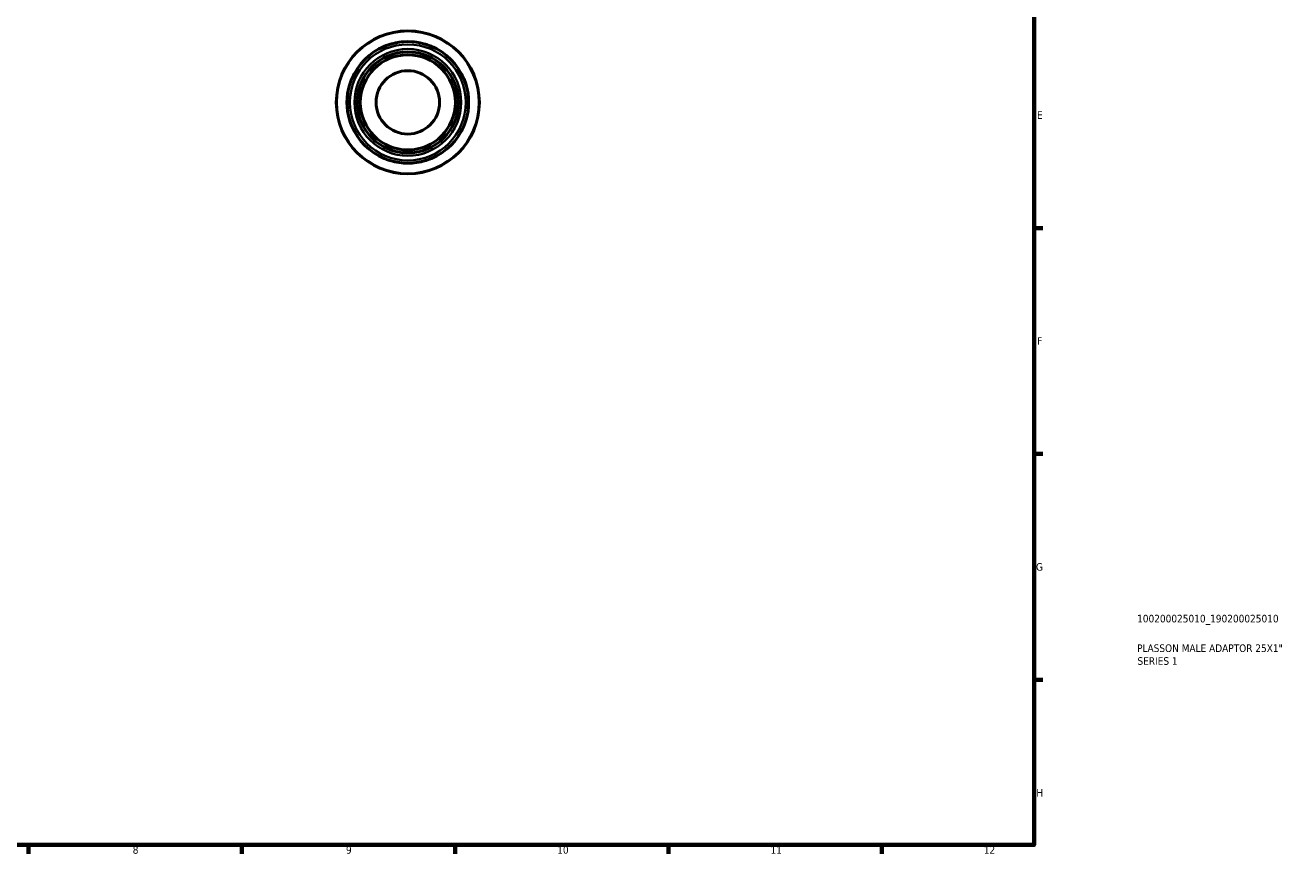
# Model space of a CAD drawing. Header units: millimetres. Extents: x 0 to 905, y 0 to 594.
# Tile 4 of 5: x 490 to 905, y 17 to 289. Entities that reach past the tile are written whole.
import ezdxf

# ---------------------------------------------------------------- set-up
doc = ezdxf.new("R2010")
doc.units = ezdxf.units.MM
for name, color, linetype, lineweight in [('Border (ISO)', 7, 'Continuous', 70), ('Title (ISO)', 7, 'Continuous', 50), ('Visible (ISO)', 7, 'Continuous', 50), ('Visible Narrow (ISO)', 7, 'Continuous', 35)]:
    doc.layers.add(name, color=color, linetype=linetype, lineweight=lineweight)
doc.styles.add('Note Text (ISO)', font='tahoma.ttf')

# ---------------------------------------------------------------- blocks, each defined once
blk = doc.blocks.new('Borders Default Border')
at = {"layer": 'Border (ISO)'}
for p, q in [((821, 222.75), (823.9, 222.75)), ((821, 148.5), (823.9, 148.5)), ((821, 74.25), (823.9, 74.25)), ((490.58, 20), (490.58, 17.1)), ((560.67, 20), (560.67, 17.1)), ((630.75, 20), (630.75, 17.1)), ((700.83, 20), (700.83, 17.1)), ((770.92, 20), (770.92, 17.1))]:
    blk.add_line(p, q, dxfattribs=at)
at = {"layer": 'Border (ISO)', "flags": 128}
blk.add_lwpolyline([(20, 20), (20, 574), (821, 574), (821, 20), (20, 20)], dxfattribs=at)
at = {"layer": 'Border (ISO)', "color": 232, "true_color": 0xca0064, "char_height": 2.5, "attachment_point": 7, "style": 'Note Text (ISO)'}
for s, insert in [('E', (821.94, 258.63)), ('F', (822, 184.38)), ('G', (821.61, 110.08)), ('H', (821.74, 35.88)), ('8', (524.81, 17.04)), ('9', (594.88, 17.05)), ('10', (664.29, 17.05)), ('11', (734.37, 17.1)), ('12', (804.46, 17.1))]:
    blk.add_mtext(s, dxfattribs=dict(at, insert=insert))
blk = doc.blocks.new('Title Blocks ISO')
at = {"layer": 'Title (ISO)', "color": 232, "true_color": 0xca0064, "style": 'Note Text (ISO)'}
for tag, p in [('PART_NUMBER_001', (33.84, 73.13)), ('DESCRIPTION_001', (33.84, 63.4)), ('DESCRIPTION_002', (33.96, 59.19))]:
    blk.add_attdef(tag, p, '', height=2.5, dxfattribs=at)

msp = doc.modelspace()

# ---------------------------------------------------------------- linework, layer by layer
at = {"layer": 'Visible (ISO)'}
for radius in [23.5, 19.975, 16.625, 15.627, 10.417]:
    msp.add_circle((615.211, 264.055), radius, dxfattribs=at)
for start, end in [(73.28177, 106.71823), (163.28177, 196.71823), (343.28177, 16.71823), (253.28177, 286.71823)]:
    msp.add_arc((615.211, 264.055), 19.989, start, end, dxfattribs=at)
for points, knots in [([(605.971, 281.764), (606.33, 281.951), (606.778, 282.174), (607.64, 282.553), (608.025, 282.709), (608.625, 282.927), (608.827, 282.997), (609.174, 283.111), (609.317, 283.156), (609.461, 283.199)], [-0.42931296, -0.42931296, -0.42931296, -0.42931296, -0.24172792, -0.24172792, -0.10995736, -0.10995736, -0.04512404, -0.04512404, 0, 0, 0, 0]), ([(620.961, 283.199), (621.052, 283.172), (621.142, 283.144), (621.334, 283.083), (621.436, 283.05), (621.751, 282.944), (621.963, 282.869), (622.7, 282.592), (623.196, 282.377), (623.938, 282.028), (624.215, 281.888), (624.452, 281.764)], [-0.42847406, -0.42847406, -0.42847406, -0.42847406, -0.40014676, -0.40014676, -0.36809651, -0.36809651, -0.29968167, -0.29968167, -0.12385642, -0.12385642, 0, 0, 0, 0]), ([(596.068, 269.805), (596.095, 269.896), (596.123, 269.986), (596.184, 270.178), (596.217, 270.279), (596.323, 270.595), (596.398, 270.807), (596.675, 271.544), (596.889, 272.04), (597.239, 272.782), (597.379, 273.058), (597.502, 273.296)], [-0.42849548, -0.42849548, -0.42849548, -0.42849548, -0.40016591, -0.40016591, -0.36811318, -0.36811318, -0.2996935, -0.2996935, -0.1238628, -0.1238628, -0.00002153, -0.00002153, -0.00002153, -0.00002153]), ([(632.921, 273.296), (633.108, 272.937), (633.33, 272.489), (633.709, 271.626), (633.865, 271.242), (634.084, 270.642), (634.154, 270.44), (634.267, 270.093), (634.312, 269.949), (634.355, 269.805)], [-0.42931297, -0.42931297, -0.42931297, -0.42931297, -0.24174979, -0.24174979, -0.10996763, -0.10996763, -0.04512832, -0.04512832, 0, 0, 0, 0]), ([(597.502, 254.815), (597.315, 255.173), (597.093, 255.621), (596.714, 256.484), (596.558, 256.869), (596.339, 257.469), (596.269, 257.671), (596.156, 258.018), (596.111, 258.161), (596.068, 258.305)], [-0.42931297, -0.42931297, -0.42931297, -0.42931297, -0.24174979, -0.24174979, -0.10996763, -0.10996763, -0.04512832, -0.04512832, 0, 0, 0, 0]), ([(634.355, 258.305), (634.328, 258.215), (634.3, 258.124), (634.239, 257.932), (634.206, 257.831), (634.1, 257.515), (634.025, 257.304), (633.748, 256.566), (633.534, 256.07), (633.184, 255.329), (633.044, 255.052), (632.921, 254.815)], [-0.42849548, -0.42849548, -0.42849548, -0.42849548, -0.40016591, -0.40016591, -0.36811318, -0.36811318, -0.2996935, -0.2996935, -0.1238628, -0.1238628, -0.00002153, -0.00002153, -0.00002153, -0.00002153]), ([(609.461, 244.912), (609.371, 244.939), (609.28, 244.967), (609.089, 245.028), (608.987, 245.061), (608.672, 245.167), (608.46, 245.242), (607.723, 245.519), (607.227, 245.733), (606.485, 246.083), (606.208, 246.222), (605.971, 246.346)], [-0.42849548, -0.42849548, -0.42849548, -0.42849548, -0.40016591, -0.40016591, -0.36811318, -0.36811318, -0.2996935, -0.2996935, -0.1238628, -0.1238628, -0.00002153, -0.00002153, -0.00002153, -0.00002153]), ([(624.452, 246.346), (624.093, 246.159), (623.645, 245.936), (622.783, 245.558), (622.398, 245.402), (621.798, 245.183), (621.596, 245.113), (621.249, 245), (621.106, 244.955), (620.961, 244.912)], [-0.42931297, -0.42931297, -0.42931297, -0.42931297, -0.24174979, -0.24174979, -0.10996763, -0.10996763, -0.04512832, -0.04512832, 0, 0, 0, 0])]:
    msp.add_open_spline(points, degree=3, knots=knots, dxfattribs=at)
at = {"layer": 'Visible Narrow (ISO)'}
for p, q in [((609.461, 283.185), (609.461, 283.198)), ((620.961, 283.198), (620.961, 283.185)), ((596.069, 269.805), (596.081, 269.805)), ((634.342, 269.805), (634.354, 269.805)), ((596.081, 258.305), (596.069, 258.305)), ((634.354, 258.305), (634.342, 258.305)), ((609.461, 244.912), (609.461, 244.925)), ((620.961, 244.925), (620.961, 244.912))]:
    msp.add_line(p, q, dxfattribs=at)
for radius in [23.358, 19.05, 17.549]:
    msp.add_circle((615.211, 264.055), radius, dxfattribs=at)

# ---------------------------------------------------------------- block references
msp.add_blockref('Borders Default Border', (0, 0))
msp.add_blockref('Title Blocks ISO', (821, 20)).add_auto_attribs({'PART_NUMBER_001': '100200025010_190200025010', 'DESCRIPTION_001': 'PLASSON MALE ADAPTOR 25X1"', 'DESCRIPTION_002': 'SERIES 1'})

doc.saveas('drawing.dxf')
